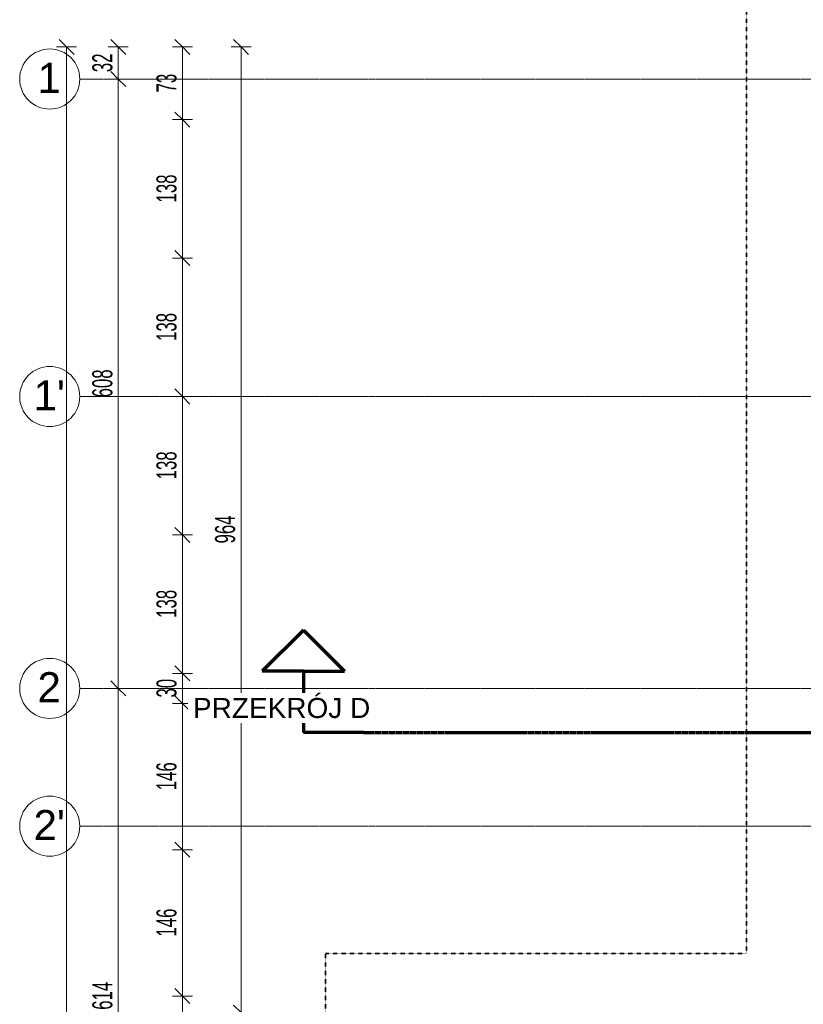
# Model space of a CAD drawing. Header units: millimetres. Extents: x -56965 to 15328, y -25411 to 16900.
# Tile 7 of 69: x -56467 to -48646, y 598 to 10428. Entities that reach past the tile are written whole.
import ezdxf

# ---------------------------------------------------------------- set-up
doc = ezdxf.new("R2010")
doc.units = ezdxf.units.MM
for name, pattern in [('__FK_przerywana', [3.2004, 1.6002, -1.6002]), ('Kreska', [6.35, 3.175, -3.175]), ('Linia siatki', [22.225, 12.7, -3.175, 3.175, -3.175])]:
    doc.linetypes.add(name, pattern=pattern)
for name, color, linetype, lineweight in [('A-ANNO-DIMS', 7, 'Continuous', 5), ('A-ANNO-DIMS-100', 7, 'Continuous', 5), ('G-ANNO-SYMB', 7, 'Continuous', 5), ('S-GRID', 7, 'Continuous', 5), ('S-GRID-IDEN', 7, 'Continuous', 5)]:
    doc.layers.add(name, color=color, linetype=linetype, lineweight=lineweight)
doc.layers.add('A-DETL', color=7, linetype='Continuous', lineweight=5, true_color=0x00a600)
doc.styles.add('Arial', font='arial.ttf', dxfattribs={"height": 200})
doc.styles.add('Arial_1', font='arial.ttf', dxfattribs={"width": 0.8, "height": 200})
doc.styles.add('Arial_2', font='arial.ttf', dxfattribs={"height": 300})
doc.styles.add('Arial_4', font='arial.ttf', dxfattribs={"width": 0.6, "height": 200})
doc.dimstyles.new('REVIT_standard', dxfattribs={"dimscale": 304.8, "dimtxt": 204.05188, "dimasz": 0.492126, "dimexe": 0.328084, "dimexo": 0.0625, "dimgap": 0, "dimtad": 1, "dimdec": 0, "dimlfac": 0.1, "dimzin": 0, "dimdsep": 46, "dimtxsty": 'Arial_1', "dimblk1": 'OBLIQUE', "dimblk2": 'OBLIQUE', "dimsah": 1, "dimcen": 0.09, "dimazin": 0, "dimtfac": 1, "dimtdec": 4, "dimtix": 1, "dimtmove": 0, "dimatfit": 3, "dimfxl": 0.328084, "dimfxlon": 1, "dimtvp": 1, "dimtolj": 1, "dimtzin": 0, "dimarcsym": 2})
doc.dimstyles.new('standard_wielkość_otworów', dxfattribs={"dimscale": 304.8, "dimtxt": 204.05188, "dimasz": 0.492126, "dimexe": 0.328084, "dimexo": 0.0625, "dimgap": 0, "dimtad": 1, "dimdec": 0, "dimlfac": 0.1, "dimzin": 0, "dimdsep": 46, "dimtxsty": 'Arial_4', "dimblk1": 'OBLIQUE', "dimblk2": 'OBLIQUE', "dimsah": 1, "dimcen": 0.09, "dimazin": 0, "dimtfac": 1, "dimtdec": 4, "dimtix": 1, "dimtmove": 0, "dimatfit": 3, "dimfxl": 0.328084, "dimfxlon": 1, "dimtvp": 1, "dimtolj": 1, "dimtzin": 0, "dimarcsym": 2})
doc.dimstyles.new('standard_wielkość_otworów_1', dxfattribs={"dimscale": 304.8, "dimtxt": 204.05188, "dimasz": 0.492126, "dimexe": 0.328084, "dimexo": 0.0625, "dimgap": 0, "dimtad": 1, "dimdec": 0, "dimlfac": 0.1, "dimzin": 0, "dimdsep": 46, "dimtxsty": 'Arial_4', "dimblk1": 'OBLIQUE', "dimblk2": 'OBLIQUE', "dimsah": 1, "dimcen": 0.09, "dimazin": 0, "dimtfac": 1, "dimtdec": 4, "dimtix": 1, "dimtmove": 0, "dimatfit": 3, "dimfxl": 0.328084, "dimfxlon": 1, "dimtvp": 1, "dimtolj": 1, "dimtzin": 0, "dimarcsym": 2})

# ---------------------------------------------------------------- blocks, each defined once
blk = doc.blocks.new('Siatka - SOsi_Sybol osi-348494-PARTER')
at = {"layer": 'S-GRID-IDEN', "color": 142, "true_color": 0x0080c0}
blk.add_circle((0, 0), 3, dxfattribs=at)
blk = doc.blocks.new('DIMBLOCK40-PARTER')
at = {"layer": 'A-ANNO-DIMS-100', "color": 250, "true_color": 0x303030, "transparency": 16777216}
for p, q in [((-55998.7, 10155.6), (-56073.7, 10230.6)), ((-55998.7, 10155.6), (-56098.7, 10155.6)), ((-55998.7, -21144.4), (-55998.7, 10155.6)), ((-55998.7, 10155.6), (-55923.7, 10080.6)), ((-55998.7, 10155.6), (-55898.7, 10155.6)), ((-55998.7, -21144.4), (-56073.7, -21069.4)), ((-55998.7, -21144.4), (-56098.7, -21144.4)), ((-55998.7, -21144.4), (-55923.7, -21219.4)), ((-55998.7, -21144.4), (-55898.7, -21144.4))]:
    blk.add_line(p, q, dxfattribs=at)
at = {"layer": 'A-ANNO-DIMS-100', "color": 0, "transparency": 16777216, "insert": (-56258.3, -5739.3), "char_height": 200, "width": 587.669, "attachment_point": 1, "rotation": 90, "line_spacing_factor": 0.941778, "style": 'Arial_1'}
blk.add_mtext('3130', dxfattribs=at)
blk = doc.blocks.new('_Oblique')
at = {"color": 0, "linetype": 'ByBlock', "lineweight": -2}
blk.add_line((-0.5, -0.5), (0.5, 0.5), dxfattribs=at)
blk = doc.blocks.new('DIMBLOCK55-PARTER')
at = {"layer": 'A-ANNO-DIMS-100', "color": 250, "true_color": 0x303030, "transparency": 16777216}
for p, q in [((-54842.4, 10155.6), (-54917.4, 10230.6)), ((-54842.4, 10155.6), (-54942.4, 10155.6)), ((-54842.4, 10155.6), (-54842.4, 9430.6)), ((-54842.4, 10155.6), (-54767.4, 10080.6)), ((-54842.4, 10155.6), (-54742.4, 10155.6)), ((-54842.4, 9430.6), (-54917.4, 9505.6)), ((-54842.4, 9430.6), (-54942.4, 9430.6)), ((-54842.4, 9430.6), (-54767.4, 9355.6)), ((-54842.4, 9430.6), (-54742.4, 9430.6))]:
    blk.add_line(p, q, dxfattribs=at)
at = {"layer": 'A-ANNO-DIMS-100', "color": 0, "transparency": 16777216, "insert": (-55102, 9702.1), "char_height": 200, "width": 218.492, "attachment_point": 1, "rotation": 90, "line_spacing_factor": 0.941778, "style": 'Arial_4'}
blk.add_mtext('73', dxfattribs=at)
blk = doc.blocks.new('DIMBLOCK56-PARTER')
at = {"layer": 'A-ANNO-DIMS-100', "color": 250, "true_color": 0x303030, "transparency": 16777216}
for p, q in [((-54842.4, 9430.6), (-54917.4, 9505.6)), ((-54842.4, 9430.6), (-54942.4, 9430.6)), ((-54842.4, 9430.6), (-54842.4, 8048.3)), ((-54842.4, 9430.6), (-54767.4, 9355.6)), ((-54842.4, 9430.6), (-54742.4, 9430.6)), ((-54842.4, 8048.3), (-54917.4, 8123.3)), ((-54842.4, 8048.3), (-54942.4, 8048.3)), ((-54842.4, 8048.3), (-54767.4, 7973.3)), ((-54842.4, 8048.3), (-54742.4, 8048.3))]:
    blk.add_line(p, q, dxfattribs=at)
at = {"layer": 'A-ANNO-DIMS-100', "color": 0, "transparency": 16777216, "insert": (-55102, 8602.9), "char_height": 200, "width": 327.739, "attachment_point": 1, "rotation": 90, "line_spacing_factor": 0.941778, "style": 'Arial_4'}
blk.add_mtext('138', dxfattribs=at)
blk = doc.blocks.new('DIMBLOCK57-PARTER')
at = {"layer": 'A-ANNO-DIMS-100', "color": 250, "true_color": 0x303030, "transparency": 16777216}
for p, q in [((-54842.4, 8048.3), (-54917.4, 8123.3)), ((-54842.4, 8048.3), (-54942.4, 8048.3)), ((-54842.4, 8048.3), (-54842.4, 6666.1)), ((-54842.4, 8048.3), (-54767.4, 7973.3)), ((-54842.4, 8048.3), (-54742.4, 8048.3)), ((-54842.4, 6666.1), (-54917.4, 6741.1)), ((-54842.4, 6666.1), (-54942.4, 6666.1)), ((-54842.4, 6666.1), (-54767.4, 6591.1)), ((-54842.4, 6666.1), (-54742.4, 6666.1))]:
    blk.add_line(p, q, dxfattribs=at)
at = {"layer": 'A-ANNO-DIMS-100', "color": 0, "transparency": 16777216, "insert": (-55102, 7220.7), "char_height": 200, "width": 327.739, "attachment_point": 1, "rotation": 90, "line_spacing_factor": 0.941778, "style": 'Arial_4'}
blk.add_mtext('138', dxfattribs=at)
blk = doc.blocks.new('DIMBLOCK58-PARTER')
at = {"layer": 'A-ANNO-DIMS-100', "color": 250, "true_color": 0x303030, "transparency": 16777216}
for p, q in [((-54842.4, 6666.1), (-54917.4, 6741.1)), ((-54842.4, 6666.1), (-54942.4, 6666.1)), ((-54842.4, 6666.1), (-54842.4, 5283.8)), ((-54842.4, 6666.1), (-54767.4, 6591.1)), ((-54842.4, 6666.1), (-54742.4, 6666.1)), ((-54842.4, 5283.8), (-54917.4, 5358.8)), ((-54842.4, 5283.8), (-54942.4, 5283.8)), ((-54842.4, 5283.8), (-54767.4, 5208.8)), ((-54842.4, 5283.8), (-54742.4, 5283.8))]:
    blk.add_line(p, q, dxfattribs=at)
at = {"layer": 'A-ANNO-DIMS-100', "color": 0, "transparency": 16777216, "insert": (-55102, 5838.4), "char_height": 200, "width": 327.739, "attachment_point": 1, "rotation": 90, "line_spacing_factor": 0.941778, "style": 'Arial_4'}
blk.add_mtext('138', dxfattribs=at)
blk = doc.blocks.new('DIMBLOCK59-PARTER')
at = {"layer": 'A-ANNO-DIMS-100', "color": 250, "true_color": 0x303030, "transparency": 16777216}
for p, q in [((-54842.4, 5283.8), (-54917.4, 5358.8)), ((-54842.4, 5283.8), (-54942.4, 5283.8)), ((-54842.4, 5283.8), (-54842.4, 3901.6)), ((-54842.4, 5283.8), (-54767.4, 5208.8)), ((-54842.4, 5283.8), (-54742.4, 5283.8)), ((-54842.4, 3901.6), (-54917.4, 3976.6)), ((-54842.4, 3901.6), (-54942.4, 3901.6)), ((-54842.4, 3901.6), (-54767.4, 3826.6)), ((-54842.4, 3901.6), (-54742.4, 3901.6))]:
    blk.add_line(p, q, dxfattribs=at)
at = {"layer": 'A-ANNO-DIMS-100', "color": 0, "transparency": 16777216, "insert": (-55102, 4456.2), "char_height": 200, "width": 327.739, "attachment_point": 1, "rotation": 90, "line_spacing_factor": 0.941778, "style": 'Arial_4'}
blk.add_mtext('138', dxfattribs=at)
blk = doc.blocks.new('DIMBLOCK60-PARTER')
at = {"layer": 'A-ANNO-DIMS-100', "color": 250, "true_color": 0x303030, "transparency": 16777216}
for p, q in [((-54842.4, 3901.6), (-54917.4, 3976.6)), ((-54842.4, 3901.6), (-54942.4, 3901.6)), ((-54842.4, 3901.6), (-54842.4, 3601.6)), ((-54842.4, 3901.6), (-54767.4, 3826.6)), ((-54842.4, 3901.6), (-54742.4, 3901.6)), ((-54842.4, 3601.6), (-54917.4, 3676.6)), ((-54842.4, 3601.6), (-54942.4, 3601.6)), ((-54842.4, 3601.6), (-54767.4, 3526.6)), ((-54842.4, 3601.6), (-54742.4, 3601.6))]:
    blk.add_line(p, q, dxfattribs=at)
at = {"layer": 'A-ANNO-DIMS-100', "color": 0, "transparency": 16777216, "insert": (-55102, 3660.6), "char_height": 200, "width": 218.492, "attachment_point": 1, "rotation": 90, "line_spacing_factor": 0.941778, "style": 'Arial_4'}
blk.add_mtext('30', dxfattribs=at)
blk = doc.blocks.new('DIMBLOCK61-PARTER')
at = {"layer": 'A-ANNO-DIMS-100', "color": 250, "true_color": 0x303030, "transparency": 16777216}
for p, q in [((-54842.4, 3601.6), (-54917.4, 3676.6)), ((-54842.4, 3601.6), (-54942.4, 3601.6)), ((-54842.4, 3601.6), (-54842.4, 2140.6)), ((-54842.4, 3601.6), (-54767.4, 3526.6)), ((-54842.4, 3601.6), (-54742.4, 3601.6)), ((-54842.4, 2140.6), (-54917.4, 2215.6)), ((-54842.4, 2140.6), (-54942.4, 2140.6)), ((-54842.4, 2140.6), (-54767.4, 2065.6)), ((-54842.4, 2140.6), (-54742.4, 2140.6))]:
    blk.add_line(p, q, dxfattribs=at)
at = {"layer": 'A-ANNO-DIMS-100', "color": 0, "transparency": 16777216, "insert": (-55102, 2734.5), "char_height": 200, "width": 327.739, "attachment_point": 1, "rotation": 90, "line_spacing_factor": 0.941778, "style": 'Arial_4'}
blk.add_mtext('146', dxfattribs=at)
blk = doc.blocks.new('DIMBLOCK62-PARTER')
at = {"layer": 'A-ANNO-DIMS-100', "color": 250, "true_color": 0x303030, "transparency": 16777216}
for p, q in [((-54842.4, 2140.6), (-54917.4, 2215.6)), ((-54842.4, 2140.6), (-54942.4, 2140.6)), ((-54842.4, 2140.6), (-54842.4, 679.6)), ((-54842.4, 2140.6), (-54767.4, 2065.6)), ((-54842.4, 2140.6), (-54742.4, 2140.6)), ((-54842.4, 679.6), (-54917.4, 754.6)), ((-54842.4, 679.6), (-54942.4, 679.6)), ((-54842.4, 679.6), (-54767.4, 604.6)), ((-54842.4, 679.6), (-54742.4, 679.6))]:
    blk.add_line(p, q, dxfattribs=at)
at = {"layer": 'A-ANNO-DIMS-100', "color": 0, "transparency": 16777216, "insert": (-55102, 1273.5), "char_height": 200, "width": 327.739, "attachment_point": 1, "rotation": 90, "line_spacing_factor": 0.941778, "style": 'Arial_4'}
blk.add_mtext('146', dxfattribs=at)
blk = doc.blocks.new('DIMBLOCK63-PARTER')
at = {"layer": 'A-ANNO-DIMS-100', "color": 250, "true_color": 0x303030, "transparency": 16777216}
for p, q in [((-54842.4, 679.6), (-54917.4, 754.6)), ((-54842.4, 679.6), (-54942.4, 679.6)), ((-54842.4, 679.6), (-54842.4, -781.4)), ((-54842.4, 679.6), (-54767.4, 604.6)), ((-54842.4, 679.6), (-54742.4, 679.6)), ((-54842.4, -781.4), (-54942.4, -781.4)), ((-54842.4, -781.4), (-54917.4, -706.4)), ((-54842.4, -781.4), (-54767.4, -856.4)), ((-54842.4, -781.4), (-54742.4, -781.4))]:
    blk.add_line(p, q, dxfattribs=at)
at = {"layer": 'A-ANNO-DIMS-100', "color": 0, "transparency": 16777216, "insert": (-55102, -187.5), "char_height": 200, "width": 327.739, "attachment_point": 1, "rotation": 90, "line_spacing_factor": 0.941778, "style": 'Arial_4'}
blk.add_mtext('146', dxfattribs=at)
blk = doc.blocks.new('DIMBLOCK283-PARTER')
at = {"layer": 'A-ANNO-DIMS-100', "color": 250, "true_color": 0x303030, "transparency": 16777216}
for p, q in [((-55482.6, 3751.6), (-55582.6, 3751.6)), ((-55482.6, 3751.6), (-55557.6, 3826.6)), ((-55482.6, -2392.4), (-55482.6, 3751.6)), ((-55482.6, 3751.6), (-55407.6, 3676.6)), ((-55482.6, 3751.6), (-55382.6, 3751.6)), ((-55482.6, -2392.4), (-55557.6, -2317.4)), ((-55482.6, -2392.4), (-55582.6, -2392.4)), ((-55482.6, -2392.4), (-55407.6, -2467.4)), ((-55482.6, -2392.4), (-55382.6, -2392.4))]:
    blk.add_line(p, q, dxfattribs=at)
at = {"layer": 'A-ANNO-DIMS-100', "color": 0, "transparency": 16777216, "insert": (-55742.2, 543), "char_height": 200, "width": 327.739, "attachment_point": 1, "rotation": 90, "line_spacing_factor": 0.941778, "style": 'Arial_4'}
blk.add_mtext('614', dxfattribs=at)
blk = doc.blocks.new('DIMBLOCK284-PARTER')
at = {"layer": 'A-ANNO-DIMS-100', "color": 250, "true_color": 0x303030, "transparency": 16777216}
for p, q in [((-55482.6, 9835.6), (-55582.6, 9835.6)), ((-55482.6, 9835.6), (-55557.6, 9910.6)), ((-55482.6, 3751.6), (-55482.6, 9835.6)), ((-55482.6, 9835.6), (-55407.6, 9760.6)), ((-55482.6, 9835.6), (-55382.6, 9835.6)), ((-55482.6, 3751.6), (-55582.6, 3751.6)), ((-55482.6, 3751.6), (-55557.6, 3826.6)), ((-55482.6, 3751.6), (-55407.6, 3676.6)), ((-55482.6, 3751.6), (-55382.6, 3751.6))]:
    blk.add_line(p, q, dxfattribs=at)
at = {"layer": 'A-ANNO-DIMS-100', "color": 0, "transparency": 16777216, "insert": (-55742.2, 6657), "char_height": 200, "width": 327.739, "attachment_point": 1, "rotation": 90, "line_spacing_factor": 0.941778, "style": 'Arial_4'}
blk.add_mtext('608', dxfattribs=at)
blk = doc.blocks.new('DIMBLOCK285-PARTER')
at = {"layer": 'A-ANNO-DIMS-100', "color": 250, "true_color": 0x303030, "transparency": 16777216}
for p, q in [((-55482.6, 10155.6), (-55557.6, 10230.6)), ((-55482.6, 10155.6), (-55582.6, 10155.6)), ((-55482.6, 9835.6), (-55482.6, 10155.6)), ((-55482.6, 10155.6), (-55407.6, 10080.6)), ((-55482.6, 10155.6), (-55382.6, 10155.6)), ((-55482.6, 9835.6), (-55582.6, 9835.6)), ((-55482.6, 9835.6), (-55557.6, 9910.6)), ((-55482.6, 9835.6), (-55407.6, 9760.6)), ((-55482.6, 9835.6), (-55382.6, 9835.6))]:
    blk.add_line(p, q, dxfattribs=at)
at = {"layer": 'A-ANNO-DIMS-100', "color": 0, "transparency": 16777216, "insert": (-55742.2, 9904.6), "char_height": 200, "width": 218.492, "attachment_point": 1, "rotation": 90, "line_spacing_factor": 0.941778, "style": 'Arial_4'}
blk.add_mtext('32', dxfattribs=at)
blk = doc.blocks.new('DIMBLOCK327-PARTER')
at = {"layer": 'A-ANNO-DIMS-100', "color": 250, "true_color": 0x303030, "transparency": 16777216}
for p, q in [((-54257.6, 10155.6), (-54332.6, 10230.6)), ((-54257.6, 10155.6), (-54357.6, 10155.6)), ((-54257.6, 515.6), (-54257.6, 10155.6)), ((-54257.6, 10155.6), (-54182.6, 10080.6)), ((-54257.6, 10155.6), (-54157.6, 10155.6)), ((-54257.6, 515.6), (-54332.6, 590.6)), ((-54257.6, 515.6), (-54357.6, 515.6)), ((-54257.6, 515.6), (-54182.6, 440.6)), ((-54257.6, 515.6), (-54157.6, 515.6))]:
    blk.add_line(p, q, dxfattribs=at)
at = {"layer": 'A-ANNO-DIMS-100', "color": 0, "transparency": 16777216, "insert": (-54517.2, 5199), "char_height": 200, "width": 327.739, "attachment_point": 1, "rotation": 90, "line_spacing_factor": 0.941778, "style": 'Arial_4'}
blk.add_mtext('964', dxfattribs=at)
blk = doc.blocks.new('Przekrój - znacznik przekroju strzałka-348499-PARTER')
at = {"layer": 'G-ANNO-SYMB', "lineweight": 70}
for p, q in [((-6, 10.216), (-10.11, 6.106)), ((-6, 10.216), (-1.89, 6.106)), ((-6, 6.106), (-10.11, 6.106)), ((-6, 6.106), (-6, 0)), ((-6, 6.106), (-1.89, 6.106)), ((0, 0), (-6, 0))]:
    blk.add_line(p, q, dxfattribs=at)

msp = doc.modelspace()

# ---------------------------------------------------------------- linework, layer by layer
at = {"layer": 'A-DETL', "color": 4, "linetype": '__FK_przerywana', "lineweight": 35, "true_color": 0x00ffff}
for p, q in [((-49213.41602, 13955.59255), (-49213.41602, 1105.59255)), ((-53413.41602, -11959.40745), (-53413.41602, 1105.59255)), ((-53413.41602, 1105.59255), (-49213.41602, 1105.59255))]:
    msp.add_line(p, q, dxfattribs=at)
at = {"layer": 'G-ANNO-SYMB', "linetype": 'Kreska', "lineweight": 70}
msp.add_line((-53035.10468, 3311.78971), (-6267.55036, 3311.78971), dxfattribs=at)
at = {"layer": 'S-GRID', "linetype": 'Linia siatki'}
for p, q in [((-55866.74056, 9835.59255), (-2090.69141, 9835.59255)), ((-55866.74056, 6665.59255), (-890.97502, 6665.59255)), ((-55866.74056, 3751.59255), (1287.74041, 3751.59255)), ((-55866.74056, 2375.59255), (1287.74041, 2375.59255))]:
    msp.add_line(p, q, dxfattribs=at)

# ---------------------------------------------------------------- block references
at = {"layer": 'G-ANNO-SYMB', "lineweight": 70, "xscale": 99.99999999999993, "yscale": 99.99999999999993, "zscale": 99.99999999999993}
msp.add_blockref('Przekrój - znacznik przekroju strzałka-348499-PARTER', (-53035.10468, 3311.78971), dxfattribs=at)
at = {"layer": 'S-GRID-IDEN', "color": 142, "true_color": 0x0080c0, "xscale": 99.99999999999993, "yscale": 99.99999999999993, "zscale": 99.99999999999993, "rotation": 269.9999999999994}
for p in [(-56166.74056, 9835.59255), (-56166.74056, 6665.59255), (-56166.74056, 3751.59255), (-56166.74056, 2375.59255)]:
    msp.add_blockref('Siatka - SOsi_Sybol osi-348494-PARTER', p, dxfattribs=at)

# ---------------------------------------------------------------- texts
at = {"layer": 'S-GRID-IDEN', "color": 142, "true_color": 0x0080c0, "char_height": 300, "attachment_point": 1, "style": 'Arial_2'}
for s, insert, width in [('\\fArial|b0|i0|c238|p34|;1', (-56288.78597, 9997.48536), 288.6075), ("1'", (-56328.28597, 6827.48536), 384.81), ('\\fArial|b0|i0|c238|p34|;2', (-56288.78597, 3913.48536), 288.6075), ("2'", (-56328.28597, 2537.48536), 384.81)]:
    msp.add_mtext(s, dxfattribs=dict(at, insert=insert, width=width))

# ---------------------------------------------------------------- dimensions: what is measured, and where the dimension line sits
at = {"layer": 'A-ANNO-DIMS', "color": 250, "true_color": 0x303030}
for base, p1, p2, dimstyle, override, picture, middle in [((-55998.67947, 10155.59255), (-55898.67947, -21144.40745), (-55898.67947, 10155.59255), 'REVIT_standard', {"dimpost": '<>', "dimfxl": 31300}, 'DIMBLOCK40-PARTER', (-56100.86228, -5494.40745)), ((-55482.55749, 10155.59255), (-55582.55749, 9835.59255), (-55382.55749, 10155.59255), 'standard_wielkość_otworów', {"dimpost": '<>', "dimfxl": 377.359245}, 'DIMBLOCK285-PARTER', (-55584.74031, 9995.59255)), ((-54842.3945646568, 9430.5925479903), (-54742.3945646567, 10155.5925479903), (-54742.3945646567, 9430.5925479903), 'standard_wielkość_otworów', {"dimpost": '<>', "dimfxl": 725}, 'DIMBLOCK55-PARTER', (-54944.5773756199, 9793.0925479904)), ((-54257.57289, 10155.59255), (-54157.57289, 515.59255), (-54157.57289, 10155.59255), 'standard_wielkość_otworów_1', {"dimpost": '<>', "dimfxl": 9640}, 'DIMBLOCK327-PARTER', (-54359.68749, 5335.59255)), ((-55482.55749, 9835.59255), (-55582.55749, 3751.59255), (-55582.55749, 9835.59255), 'standard_wielkość_otworów', {"dimpost": '<>', "dimfxl": 6084}, 'DIMBLOCK284-PARTER', (-55584.67209, 6793.59255)), ((-54842.39456, 8048.34255), (-54742.39456, 9430.59255), (-54742.39456, 8048.34255), 'standard_wielkość_otworów', {"dimpost": '<>', "dimfxl": 1382.25}, 'DIMBLOCK56-PARTER', (-54944.57738, 8739.46755)), ((-54842.39456, 6666.09255), (-54742.39456, 8048.34255), (-54742.39456, 6666.09255), 'standard_wielkość_otworów', {"dimpost": '<>', "dimfxl": 1382.25}, 'DIMBLOCK57-PARTER', (-54944.57738, 7357.21755)), ((-54842.39456, 5283.84255), (-54742.39456, 6666.09255), (-54742.39456, 5283.84255), 'standard_wielkość_otworów', {"dimpost": '<>', "dimfxl": 1382.25}, 'DIMBLOCK58-PARTER', (-54944.57738, 5974.96755)), ((-54842.39456, 3901.59255), (-54742.39456, 5283.84255), (-54742.39456, 3901.59255), 'standard_wielkość_otworów', {"dimpost": '<>', "dimfxl": 1382.25}, 'DIMBLOCK59-PARTER', (-54944.57738, 4592.71755)), ((-54842.39456, 3601.59255), (-54742.39456, 3901.59255), (-54742.39456, 3601.59255), 'standard_wielkość_otworów', {"dimpost": '<>', "dimfxl": 300}, 'DIMBLOCK60-PARTER', (-54944.57738, 3751.59255)), ((-55482.55749, 3751.59255), (-55582.55749, -2392.40745), (-55582.55749, 3751.59255), 'standard_wielkość_otworów', {"dimpost": '<>', "dimfxl": 6144}, 'DIMBLOCK283-PARTER', (-55584.67209, 679.59255)), ((-54842.39456, 2140.59255), (-54742.39456, 3601.59255), (-54742.39456, 2140.59255), 'standard_wielkość_otworów', {"dimpost": '<>', "dimfxl": 1461}, 'DIMBLOCK61-PARTER', (-54944.50916, 2871.09255)), ((-54842.39456, 679.59255), (-54742.39456, 2140.59255), (-54742.39456, 679.59255), 'standard_wielkość_otworów', {"dimpost": '<>', "dimfxl": 1461}, 'DIMBLOCK62-PARTER', (-54944.50916, 1410.09255)), ((-54842.39456, -781.40745), (-54742.39456, 679.59255), (-54742.39456, -781.40745), 'standard_wielkość_otworów', {"dimpost": '<>', "dimfxl": 1461}, 'DIMBLOCK63-PARTER', (-54944.50916, -50.90745))]:
    dim = msp.add_linear_dim(base=base, p1=p1, p2=p2, angle=90, dimstyle=dimstyle, override=override, dxfattribs=at)
    dim.commit()
    dim.dimension.update_dxf_attribs({"geometry": picture, "text_midpoint": middle})

# ---------------------------------------------------------------- next in the draw order: texts
at = {"layer": 'G-ANNO-SYMB', "insert": (-54737.41989, 3656.08504), "char_height": 200, "width": 2188.606875, "attachment_point": 1, "style": 'Arial', "bg_fill": 3, "box_fill_scale": 1.25, "bg_fill_color": 256, "bg_fill_true_color": 13158600, "bg_fill_transparency": 0}
msp.add_mtext('PRZEKRÓJ D', dxfattribs=at)

doc.saveas('drawing.dxf')
